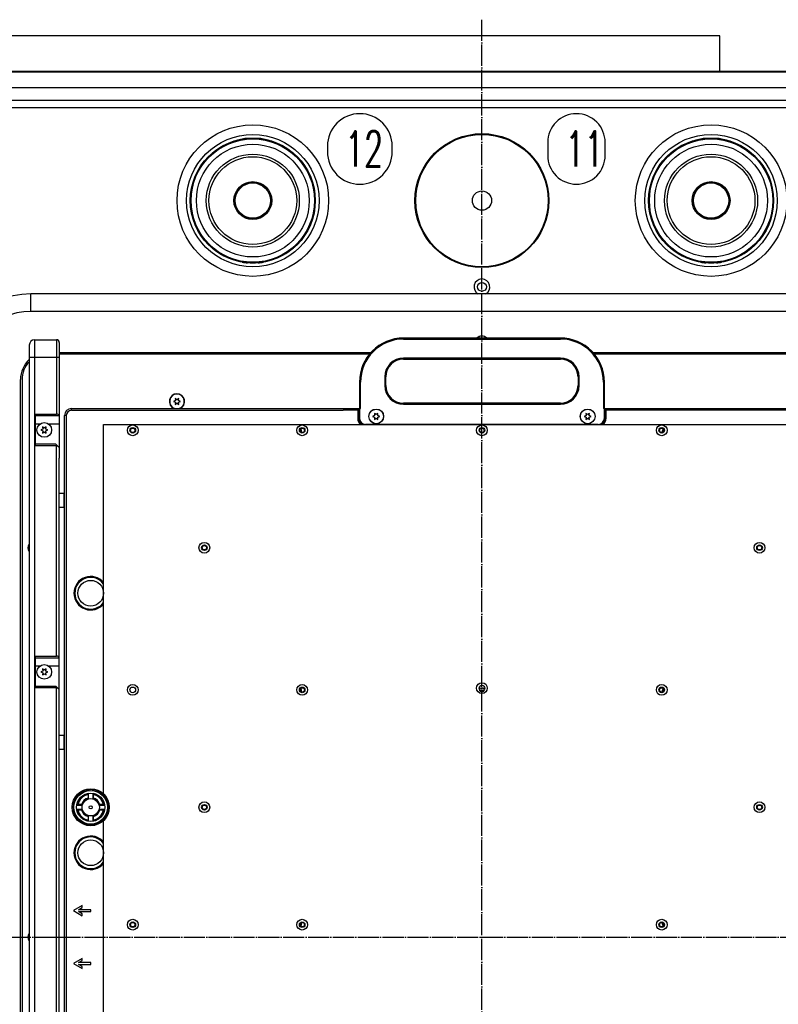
# Model space of a CAD drawing. Extents: x -1809 to 6113, y -4129 to 1471.
# Tile 194 of 197: x 4938 to 5368, y -138 to 421. Entities that reach past the tile are written whole.
import ezdxf

# ---------------------------------------------------------------- set-up
doc = ezdxf.new("R2010")
doc.units = 0
doc.linetypes.add('DOT_CENTER', pattern=[14, 12, -1, 0, -1])
doc.layers.get('0').update_dxf_attribs({"linetype": 'CONTINUOUS'})
doc.layers.add('1', color=7, linetype='CONTINUOUS')
doc.layers.add('VOLL3', color=7, linetype='CONTINUOUS')
doc.styles.add('CONVERTER_1', font='txt.shx', dxfattribs={"width": 0.63})

# ---------------------------------------------------------------- blocks, each defined once
blk = doc.blocks.new('GABEL_TOP__1062', base_point=(4288.02, 420.67))
at = {"layer": '1', "color": 3, "linetype": 'DOT_CENTER'}
for p, q in [((5200, -620.67), (5200, 420.67)), ((4537.33, -100), (5720.67, -100))]:
    blk.add_line(p, q, dxfattribs=at)
at = {"layer": '1', "color": 3, "linetype": 'CONTINUOUS'}
for p, q in [((5335, 391.45), (5335, 411.45)), ((4808.05, 391.55), (5335, 391.45))]:
    blk.add_line(p, q, dxfattribs=at)
at = {"layer": 'VOLL3', "color": 3, "linetype": 'CONTINUOUS'}
blk.add_line((5335, 411.45), (4573.55, 411.45), dxfattribs=at)
blk = doc.blocks.new('MANI_TOPVIEW__1063', base_point=(2848.58, 751.84))
at = {"layer": '1'}
blk.add_blockref('GABEL_TOP__1062', (4288.02, 420.67), dxfattribs=at)
blk = doc.blocks.new('TH_B__1064', base_point=(3307.8, 283.11))
at = {"color": 7, "linetype": 'CONTINUOUS'}
for p, q in [((4808.05, 391.45), (5591.95, 391.45)), ((4793.35, 391.15), (5606.65, 391.15)), ((4793.35, 382.15), (5606.65, 382.15)), ((5606.66, 374.74), (4793.34, 374.74)), ((4793.39, 370.88), (5606.61, 370.88)), ((5064, 352.92), (5064, 352.79)), ((5067, 352.87), (5067, 353.31)), ((5073, 353.31), (5073, 352.87)), ((5076, 352.79), (5076, 352.92)), ((5324, 352.92), (5324, 352.79)), ((5327, 352.87), (5327, 353.31)), ((5333, 353.31), (5333, 352.87)), ((5336, 352.79), (5336, 352.92)), ((5034.69, 321), (5035.13, 321)), ((5035.21, 324), (5035.08, 324)), ((5104.92, 324), (5104.79, 324)), ((5104.87, 321), (5105.31, 321)), ((5294.69, 321), (5295.13, 321)), ((5295.21, 324), (5295.08, 324)), ((5364.92, 324), (5364.79, 324)), ((5364.87, 321), (5365.31, 321)), ((5035.13, 315), (5034.69, 315)), ((5105.31, 315), (5104.87, 315)), ((5295.13, 315), (5294.69, 315)), ((5365.31, 315), (5364.87, 315)), ((5035.08, 312), (5035.21, 312)), ((5035.21, 312), (5035.21, 312)), ((5104.79, 312), (5104.92, 312)), ((5104.79, 312), (5104.79, 312)), ((5295.08, 312), (5295.21, 312)), ((5295.21, 312), (5295.21, 312)), ((5364.79, 312), (5364.92, 312)), ((5364.79, 312), (5364.79, 312)), ((5064, 283.21), (5064, 283.08)), ((5067, 282.69), (5067, 283.13)), ((5073, 283.13), (5073, 282.79)), ((5073, 282.79), (5073, 282.69)), ((5076, 283.08), (5076, 283.21)), ((5324, 283.21), (5324, 283.08)), ((5327, 282.79), (5327, 283.13)), ((5327, 282.69), (5327, 282.79)), ((5333, 283.13), (5333, 282.69)), ((5336, 283.08), (5336, 283.21)), ((5456, 265), (4944, 265)), ((4944, 255), (4944, 265)), ((5456, 255), (4944, 255)), ((4943.2, 236), (4943.2, -358)), ((4946.2, 239), (4958.7, 239)), ((4946.2, 239), (4946.2, -361)), ((4958.7, 239), (4958.7, 196.81)), ((4960.2, 237.5), (4960.2, 171.81)), ((5155.5, 239.4), (5155.5, 240)), ((5244.5, 240), (5155.5, 240)), ((5155.5, 239.4), (5244.5, 239.4)), ((5244.5, 239.4), (5244.5, 240)), ((4960.2, 231.8), (5136.99, 231.8)), ((5136.21, 230.9), (4960.2, 230.9)), ((5263.01, 231.8), (5446.4, 231.8)), ((5446.4, 230.9), (5263.79, 230.9)), ((4960.2, 229), (4943.2, 229)), ((5155.5, 228.6), (5155.5, 228)), ((5244.5, 228.6), (5155.5, 228.6)), ((5155.5, 228), (5244.5, 228)), ((5244.5, 228.6), (5244.5, 228)), ((5145.5, 218), (5144.9, 218)), ((5144.9, 218), (5144.9, 213)), ((5145.5, 213), (5145.5, 218)), ((5254.5, 218), (5254.5, 213)), ((5254.5, 218), (5255.1, 218)), ((5255.1, 213), (5255.1, 218)), ((4938.2, -416.4), (4938.2, 216.4)), ((4939.1, 216.4), (4939.1, -416.4)), ((5131.1, 215), (5130.5, 215)), ((5130.5, 215), (5130.5, 194.5)), ((5131.1, 200), (5131.1, 215)), ((5144.9, 213), (5145.5, 213)), ((5255.1, 213), (5254.5, 213)), ((5268.9, 215), (5269.5, 215)), ((5268.9, 215), (5268.9, 200)), ((5269.5, 194.5), (5269.5, 215)), ((5026.08, 204.5), (5024.95, 204)), ((5024.95, 204), (5026.08, 203.5)), ((5026.95, 205), (5025.95, 205.73)), ((5025.95, 205.73), (5026.08, 204.5)), ((5026.08, 203.5), (5025.95, 202.27)), ((5025.95, 202.27), (5026.95, 203)), ((5027.95, 205.73), (5026.95, 205)), ((5026.95, 203), (5027.95, 202.27)), ((5027.82, 204.5), (5027.95, 205.73)), ((5028.95, 204), (5027.82, 204.5)), ((5027.82, 203.5), (5028.95, 204)), ((5027.95, 202.27), (5027.82, 203.5)), ((5244.5, 203), (5155.5, 203)), ((5155.5, 203), (5155.5, 202.4)), ((5155.5, 202.4), (5244.5, 202.4)), ((5244.5, 202.4), (5244.5, 203)), ((4946.7, 178.81), (4946.7, 196.81)), ((4946.7, 196.81), (4958.7, 196.81)), ((4960.2, 195.81), (4946.7, 195.81)), ((4963.2, -396), (4963.2, 196)), ((4964.2, 196), (4963.2, 196)), ((4964.2, 196), (4964.2, -396)), ((4967.2, 200), (5130, 200)), ((4967.2, 199), (4967.2, 200)), ((4967.2, 199), (5121.3, 199)), ((5129.5, 199), (5121.3, 199)), ((5129.5, 199), (5130, 199.5)), ((5129.5, 199), (5129.5, 194.5)), ((5130, 200), (5130.5, 200)), ((5130, 200), (5130, 194.5)), ((5130.5, 200), (5131.1, 200)), ((5139.13, 196), (5138, 195.5)), ((5140, 196.5), (5139, 197.23)), ((5139, 197.23), (5139.13, 196)), ((5141, 197.23), (5140, 196.5)), ((5140.87, 196), (5141, 197.23)), ((5142, 195.5), (5140.87, 196)), ((5259.13, 196), (5258, 195.5)), ((5259, 197.23), (5259.13, 196)), ((5260, 196.5), (5259, 197.23)), ((5261, 197.23), (5260, 196.5)), ((5260.87, 196), (5261, 197.23)), ((5262, 195.5), (5260.87, 196)), ((5269.5, 200), (5268.9, 200)), ((5269.5, 200), (5270, 200)), ((5270, 200), (5432.8, 200)), ((5270, 200), (5270, 194.5)), ((5270, 199.5), (5270.5, 199)), ((5278.7, 199), (5270.5, 199)), ((5270.5, 194.5), (5270.5, 199)), ((5432.8, 199), (5278.7, 199)), ((4946.7, 191.31), (4949.47, 191.31)), ((4953.93, 191.31), (4960.2, 191.31)), ((4985.37, 190.83), (5414.63, 190.83)), ((4985.37, -19.26), (4985.37, 190.83)), ((5130, 194.5), (5129.5, 194.5)), ((5266, 191), (5134, 191)), ((5138, 195.5), (5139.13, 195)), ((5139.13, 195), (5139, 193.77)), ((5139, 193.77), (5140, 194.5)), ((5140, 194.5), (5141, 193.77)), ((5140.87, 195), (5142, 195.5)), ((5141, 193.77), (5140.87, 195)), ((5258, 195.5), (5259.13, 195)), ((5259.13, 195), (5259, 193.77)), ((5259, 193.77), (5260, 194.5)), ((5260, 194.5), (5261, 193.77)), ((5260.87, 195), (5262, 195.5)), ((5261, 193.77), (5260.87, 195)), ((5270, 194.5), (5270.5, 194.5)), ((4950.83, 188.31), (4949.7, 187.81)), ((4949.7, 187.81), (4950.83, 187.31)), ((4951.7, 188.81), (4950.7, 189.54)), ((4950.7, 189.54), (4950.83, 188.31)), ((4950.83, 187.31), (4950.7, 186.08)), ((4950.7, 186.08), (4951.7, 186.81)), ((4952.7, 189.54), (4951.7, 188.81)), ((4951.7, 186.81), (4952.7, 186.08)), ((4952.57, 188.31), (4952.7, 189.54)), ((4953.7, 187.81), (4952.57, 188.31)), ((4952.57, 187.31), (4953.7, 187.81)), ((4952.7, 186.08), (4952.57, 187.31)), ((5097.52, 186.51), (5097.52, 186.46)), ((5097.72, 186.51), (5097.72, 186.39)), ((5302.28, 186.39), (5302.28, 186.51)), ((5302.48, 186.46), (5302.48, 186.51)), ((4958.2, 179.81), (4946.7, 179.81)), ((4958.2, 179.81), (4959.14, 178.87)), ((4959.14, 178.87), (4960.2, 177.81)), ((4958.7, 178.81), (4946.7, 178.81)), ((4958.7, 59.49), (4958.7, 178.81)), ((4960.2, 163.98), (4960.2, 171.81)), ((4960.2, 163.81), (4960.2, 163.98)), ((4960.2, 142.71), (4960.2, 163.81)), ((4962.8, 151.81), (4960.2, 151.81)), ((4962.8, 151.81), (4962.8, 143.81)), ((4963, 151.61), (4962.8, 151.81)), ((4963, 151.61), (4963, 144.01)), ((4963.2, 150.31), (4963, 150.31)), ((4963.2, 145.31), (4963, 145.31)), ((4960.2, 143.81), (4960.2, 143.98)), ((4962.8, 143.81), (4960.2, 143.81)), ((4960.2, 122.71), (4960.2, 143.81)), ((4963, 144.01), (4962.8, 143.81)), ((4960.2, 117.98), (4960.2, 122.71)), ((4960.2, 97.98), (4960.2, 122.71)), ((4960.2, 58.49), (4960.2, 117.98)), ((4946.7, 41.49), (4946.7, 59.49)), ((4946.7, 59.49), (4958.7, 59.49)), ((4946.7, 58.49), (4960.2, 58.49)), ((4960.2, 26.49), (4960.2, 58.49)), ((4946.7, 53.99), (4949.47, 53.99)), ((4950.83, 50.99), (4949.7, 50.49)), ((4949.7, 50.49), (4950.83, 49.99)), ((4951.7, 51.49), (4950.7, 52.22)), ((4950.7, 52.22), (4950.83, 50.99)), ((4952.7, 52.22), (4951.7, 51.49)), ((4952.57, 50.99), (4952.7, 52.22)), ((4953.7, 50.49), (4952.57, 50.99)), ((4952.57, 49.99), (4953.7, 50.49)), ((4953.93, 53.99), (4960.2, 53.99)), ((4950.83, 49.99), (4950.7, 48.76)), ((4950.7, 48.76), (4951.7, 49.49)), ((4951.7, 49.49), (4952.7, 48.76)), ((4952.7, 48.76), (4952.57, 49.99)), ((4946.7, 42.49), (4958.2, 42.49)), ((4958.7, 41.49), (4946.7, 41.49)), ((4958.2, 42.49), (4959.14, 41.55)), ((4958.7, -161.49), (4958.7, 41.49)), ((4959.14, 41.55), (4960.2, 40.49)), ((5097.52, 39.19), (5097.52, 39.14)), ((5097.72, 39.19), (5097.72, 39.07)), ((5302.28, 39.07), (5302.28, 39.19)), ((5302.48, 39.14), (5302.48, 39.19)), ((4960.2, -57), (4960.2, 26.49)), ((4962.8, 14.49), (4960.2, 14.49)), ((4963, 14.29), (4962.8, 14.49)), ((4962.8, 14.49), (4962.8, 6.49)), ((4963, 14.29), (4963, 6.69)), ((4963.2, 12.99), (4963, 12.99)), ((4962.8, 6.49), (4960.2, 6.49)), ((4963, 6.69), (4962.8, 6.49)), ((4963.2, 7.99), (4963, 7.99)), ((4976.53, -18.46), (4976.53, -21.57)), ((4976.83, -21.09), (4976.83, -18.41)), ((4979.23, -18.41), (4979.23, -21.09)), ((4979.53, -21.57), (4979.53, -18.46)), ((4970.09, -25.14), (4972.78, -25.14)), ((4972.78, -27.54), (4970.09, -27.54)), ((4973.26, -24.84), (4970.15, -24.84)), ((4970.15, -27.84), (4973.26, -27.84)), ((4982.8, -24.84), (4982.82, -24.84)), ((4982.8, -27.84), (4985.91, -27.84)), ((4983.29, -24.84), (4982.82, -24.84)), ((4983.27, -25.14), (4985.96, -25.14)), ((4985.96, -27.54), (4983.27, -27.54)), ((4985.26, -24.84), (4983.29, -24.84)), ((4985.26, -24.84), (4985.91, -24.84)), ((4976.53, -31.11), (4976.53, -34.22)), ((4976.83, -34.27), (4976.83, -31.59)), ((4979.23, -31.59), (4979.23, -34.27)), ((4979.53, -34.22), (4979.53, -31.11)), ((4985.37, -166.58), (4985.37, -33.42)), ((4960.2, -77), (4960.2, -57)), ((4960.2, -103), (4960.2, -77)), ((4960.2, -123), (4960.2, -77)), ((4973.2, -82.11), (4968.2, -85)), ((4971.07, -84.5), (4973.2, -83.27)), ((4973.2, -83.27), (4973.2, -82.11)), ((4968.2, -85), (4973.2, -87.89)), ((4978.2, -84.5), (4971.07, -84.5)), ((4971.07, -85.5), (4978.2, -85.5)), ((4973.2, -86.73), (4971.07, -85.5)), ((4973.2, -87.89), (4973.2, -86.73)), ((4978.2, -85.5), (4978.2, -84.5)), ((5097.52, -91.82), (5097.52, -91.87)), ((5097.72, -91.75), (5097.72, -91.87)), ((5302.28, -91.87), (5302.28, -91.75)), ((5302.48, -91.87), (5302.48, -91.82)), ((4960.2, -162.49), (4960.2, -103)), ((4973.2, -112.11), (4968.2, -115)), ((4968.2, -115), (4973.2, -117.89)), ((4971.07, -114.5), (4973.2, -113.27)), ((4978.2, -114.5), (4971.07, -114.5)), ((4971.07, -115.5), (4978.2, -115.5)), ((4973.2, -116.73), (4971.07, -115.5)), ((4973.2, -113.27), (4973.2, -112.11)), ((4973.2, -117.89), (4973.2, -116.73)), ((4978.2, -115.5), (4978.2, -114.5))]:
    blk.add_line(p, q, dxfattribs=at)
for centre, radius in [((5070, 318), 43), ((5330, 318), 43), ((5070, 318), 37.57), ((5070, 318), 35.46), ((5070, 318), 35), ((5200, 318), 38), ((5200, 318), 37.57), ((5330, 318), 37.57), ((5330, 318), 35.46), ((5330, 318), 35), ((5070, 318), 32), ((5330, 318), 32), ((5070, 318), 26.39), ((5070, 318), 24.89), ((5330, 318), 26.39), ((5330, 318), 24.89), ((5070, 318), 10.75), ((5070, 318), 10.25), ((5070, 318), 10), ((5330, 318), 10.75), ((5330, 318), 10.25), ((5330, 318), 10), ((5200, 318), 5.45), ((5200, 269), 2.5), ((5140, 195.5), 4.2), ((5140, 195.5), 4.15), ((5260, 195.5), 4.2), ((5260, 195.5), 4.15), ((4951.7, 187.81), 4.15), ((5001.88, 187.61), 3.05), ((5098, 187.61), 3.05), ((5200, 187.61), 3.05), ((5302, 187.61), 3.05), ((5001.88, 187.61), 1.6), ((5001.88, 187.61), 1.25), ((5098, 187.61), 1.6), ((5098, 187.61), 1.25), ((5200, 187.61), 1.6), ((5200, 187.61), 1.25), ((5302, 187.61), 1.6), ((5302, 187.61), 1.25), ((5042.52, 120.98), 3.05), ((5357.48, 120.98), 3.05), ((5042.52, 120.98), 1.6), ((5042.52, 120.98), 1.25), ((5357.48, 120.98), 1.6), ((5357.48, 120.98), 1.25), ((4978.03, 95.15), 7.3), ((4951.7, 50.49), 4.15), ((5001.88, 40.29), 3.05), ((5001.88, 40.29), 1.6), ((5098, 40.29), 3.05), ((5098, 40.29), 1.6), ((5098, 40.29), 1.25), ((5200, 41.29), 3.05), ((5200, 41.29), 1.6), ((5200, 40.29), 1.25), ((5302, 40.29), 3.05), ((5302, 40.29), 1.6), ((5302, 40.29), 1.25), ((4978.03, -26.34), 10.5), ((4978.03, -26.34), 9.5), ((4978.03, -26.34), 8.03), ((4978.03, -26.34), 4.9), ((4978.03, -26.34), 0.9), ((5042.52, -26.34), 3.05), ((5042.52, -26.34), 1.6), ((5042.52, -26.34), 1.25), ((5357.48, -26.34), 3.05), ((5357.48, -26.34), 1.6), ((5357.48, -26.34), 1.25), ((4978.03, -52.17), 7.3), ((5001.88, -92.97), 3.05), ((5001.88, -92.97), 1.6), ((5001.88, -92.97), 1.25), ((5098, -92.97), 3.05), ((5098, -92.97), 1.6), ((5098, -92.97), 1.25), ((5302, -92.97), 3.05), ((5302, -92.97), 1.6), ((5302, -92.97), 1.25)]:
    blk.add_circle(centre, radius, dxfattribs=at)
for centre, radius, start, end in [((5070, 318), 35.3, 99.7852, 170.2148), ((5070, 318), 35.3, 99.7852, 170.2148), ((5070, 318), 35.44, 94.8564, 99.7482), ((5070, 318), 35.33, 85.1296, 94.8704), ((5070, 318), 35.44, 80.2518, 85.1436), ((5070, 318), 35.3, 9.7852, 80.2148), ((5070, 318), 35.3, 9.7852, 80.2148), ((5330, 318), 35.3, 99.7852, 170.2148), ((5330, 318), 35.3, 99.7852, 170.2148), ((5330, 318), 35.44, 94.8564, 99.7482), ((5330, 318), 35.33, 85.1296, 94.8704), ((5330, 318), 35.44, 80.2518, 85.1436), ((5330, 318), 35.3, 9.7852, 80.2148), ((5330, 318), 35.3, 9.7852, 80.2148), ((5070, 318), 35.33, 175.1296, -175.1296), ((5070, 318), 35.44, 170.2518, 175.1436), ((5070, 318), 35.44, 4.8564, 9.7482), ((5070, 318), 35.33, -4.8704, 4.8704), ((5330, 318), 35.33, 175.1296, -175.1296), ((5330, 318), 35.44, 170.2518, 175.1436), ((5330, 318), 35.44, 4.8564, 9.7482), ((5330, 318), 35.33, -4.8704, 4.8704), ((5070, 318), 35.44, -175.1436, -170.2518), ((5070, 318), 35.44, -9.7482, -4.8564), ((5330, 318), 35.44, -175.1436, -170.2518), ((5330, 318), 35.44, -9.7482, -4.8564), ((5070, 318), 35.3, -170.2148, -99.7852), ((5070, 318), 35.3, -170.2148, -99.7852), ((5070, 318), 35.3, -80.2148, -9.7852), ((5070, 318), 35.3, -80.2148, -9.7852), ((5330, 318), 35.3, -170.2148, -99.7852), ((5330, 318), 35.3, -170.2148, -99.7852), ((5330, 318), 35.3, -80.2148, -9.7852), ((5330, 318), 35.3, -80.2148, -9.7852), ((5070, 318), 35.44, -99.7482, -94.8564), ((5070, 318), 35.33, -94.8704, -85.1296), ((5070, 318), 35.44, -85.1436, -80.2518), ((5330, 318), 35.44, -99.7482, -94.8564), ((5330, 318), 35.33, -94.8704, -85.1296), ((5330, 318), 35.44, -85.1436, -80.2518), ((5200, 269), 4.5, -62.734, -117.266), ((4944, 216), 49, 90, 180), ((4944, 216), 39, 90, 180), ((5200, 236.9), 4.2, 47.5694, 132.4306), ((5200, 236.9), 4.15, 48.3301, 131.6699), ((4946.2, 236), 3, 90, 180), ((4958.7, 237.5), 1.5, 0, 90), ((5155.5, 215), 25, 90, 180), ((5155.5, 215), 24.4, 90, 180), ((5244.5, 215), 25, 0, 90), ((5244.5, 215), 24.4, 0, 90), ((4953.6, 216.4), 15.4, 132.4794, 180), ((4953.6, 216.4), 14.5, 135.8272, 180), ((5155.5, 218), 10.6, 90, 180), ((5155.5, 218), 10, 90, 180), ((5244.5, 218), 10.6, 0, 90), ((5244.5, 218), 10, 0, 90), ((5155.5, 213), 10.6, 180, -90), ((5155.5, 213), 10, 180, -90), ((5244.5, 213), 10, -90, 0), ((5244.5, 213), 10.6, -90, 0), ((5026.95, 204), 4.35, -66.859, -113.141), ((5026.95, 204), 4.15, -74.5483, -105.4517), ((4958.7, 195.31), 1.5, 19.4712, 90), ((4967.2, 196), 4, 90, 180), ((4967.2, 196), 3, 90, 180), ((5134, 194.5), 4.5, 180, -125.3577), ((5134, 194.5), 4, 180, -113.4367), ((5134, 194.5), 3.5, 180, -90), ((5266, 194.5), 3.5, -90, 0), ((5266, 194.5), 4, -66.5633, 0), ((5266, 194.5), 4.5, -54.6423, 0), ((5092.72, 186.51), 4.8, 0, 24.1816), ((5092.72, 186.51), 5, 0, 24.8879), ((5307.28, 186.51), 5, 155.1121, 180), ((5307.28, 186.51), 4.8, 155.8184, 180), ((4958.7, 180.31), 1.5, -90, -73.1255), ((4945.4, 120.98), 3.1, 135.2087, -135.2087), ((4945.4, 120.98), 2.9, 139.3428, -139.3428), ((4978.03, 95.15), 9.5, 39.3988, -39.3988), ((4978.03, 95.15), 9, 35.3457, -35.3457), ((4958.7, 57.99), 1.5, 19.4712, 90), ((4958.7, 42.99), 1.5, -90, -73.1255), ((5092.72, 39.19), 4.8, 0, 24.1816), ((5092.72, 39.19), 5, 0, 24.8879), ((5307.28, 39.19), 5, 155.1121, 180), ((5307.28, 39.19), 4.8, 155.8184, 180), ((4978.03, -26.34), 10, 98.6269, -98.6269), ((4978.03, -26.34), 10, 90, 98.6269), ((4978.03, -26.34), 10, 81.3731, 90), ((4978.03, -26.34), 10, -81.3731, 81.3731), ((4978.03, -26.34), 7.9, 100.9454, 169.0546), ((4978.03, -26.34), 7.39, 101.7171, 168.2829), ((4978.03, -26.34), 5.47, 105.923, 164.077), ((4978.03, -26.34), 5, 104.5494, 165.4506), ((4978.03, -26.34), 5.02, 107.3798, 162.6202), ((4975.33, -21.09), 1.5, -20.2668, 0), ((4980.73, -21.09), 1.5, 180, -159.7332), ((4978.03, -26.34), 5, 14.5494, 75.4506), ((4978.03, -26.34), 7.9, 10.9454, 79.0546), ((4978.03, -26.34), 7.39, 11.7171, 78.2829), ((4978.03, -26.34), 5.47, 15.923, 74.077), ((4978.03, -26.34), 5.02, 17.3798, 72.6202), ((4978.03, -26.34), 10.2, -43.9691, 43.9691), ((4978.03, -26.34), 7.9, -169.0546, -100.9454), ((4978.03, -26.34), 7.39, -168.2829, -101.7171), ((4978.03, -26.34), 5.47, -164.077, -105.923), ((4972.78, -23.64), 1.5, -90, -69.7332), ((4972.78, -29.04), 1.5, 69.7332, 90), ((4978.03, -26.34), 5, -165.4506, -104.5494), ((4978.03, -26.34), 5.02, -162.6202, -107.3798), ((4978.03, -26.34), 5, -75.4506, -14.5494), ((4978.03, -26.34), 5.47, -74.077, -15.923), ((4978.03, -26.34), 5.02, -72.6202, -17.3798), ((4978.03, -26.34), 7.39, -78.2829, -11.7171), ((4978.03, -26.34), 7.9, -79.0546, -10.9454), ((4983.27, -23.64), 1.5, -110.2668, -90), ((4983.27, -29.04), 1.5, 90, 110.2668), ((4975.33, -31.59), 1.5, 0, 20.2668), ((4980.73, -31.59), 1.5, 159.7332, 180), ((4978.03, -26.34), 10, -98.6269, -90), ((4978.03, -26.34), 10, -90, -81.3731), ((4978.03, -52.17), 9.5, 39.3988, -39.3988), ((4978.03, -52.17), 9, 35.3457, -35.3457), ((5092.72, -91.87), 4.8, -24.1816, 0), ((5092.72, -91.87), 5, -24.8879, 0), ((5307.28, -91.87), 5, 180, -155.1121), ((5307.28, -91.87), 4.8, 180, -155.8184), ((4945.4, -100), 3.1, 135.2087, -135.2087), ((4945.4, -100), 2.9, 139.3428, -139.3428)]:
    blk.add_arc(centre, radius, start, end, dxfattribs=at)
blk = doc.blocks.new('TEXT__1065', base_point=(4780, -567.68))
at = {"layer": '1', "color": 1}
for points in [[(5130.72, 327.32), (5130.72, 327.32, 0.414214), (5149.12, 345.72), (5149.12, 348.92, 0.414214), (5130.72, 367.32), (5130.72, 367.32, 0.414214), (5112.32, 348.92), (5112.32, 345.72, 0.414214)], [(5253.62, 327.32), (5253.62, 327.32, 0.414214), (5269.92, 343.62), (5269.92, 351.02, 0.414214), (5253.62, 367.32), (5253.62, 367.32, 0.414214), (5237.32, 351.02), (5237.32, 343.62, 0.414214)]]:
    blk.add_lwpolyline(points, format="xyb", close=True, dxfattribs=at)
at = {"layer": '1', "color": 1, "style": 'CONVERTER_1', "width": 0.63}
for s, p in [('12', (5122.32, 337.32)), ('11', (5247.32, 337.32))]:
    blk.add_text(s, height=20, dxfattribs=at).set_placement(p)
blk = doc.blocks.new('TOPVIEW__1066', base_point=(2287.59, -951.84))
blk.add_blockref('TH_B__1064', (3307.8, 283.11))
at = {"layer": '1'}
for name, p in [('MANI_TOPVIEW__1063', (2848.58, 751.84)), ('TEXT__1065', (4780, -567.68))]:
    blk.add_blockref(name, p, dxfattribs=at)
blk = doc.blocks.new('QW__1067', base_point=(2268.16, -6106.36))
at = {"layer": '1'}
blk.add_blockref('TOPVIEW__1066', (2287.59, -951.84), dxfattribs=at)

msp = doc.modelspace()

# ---------------------------------------------------------------- block references
msp.add_blockref('QW__1067', (2268.16, -6106.36))

doc.saveas('drawing.dxf')
